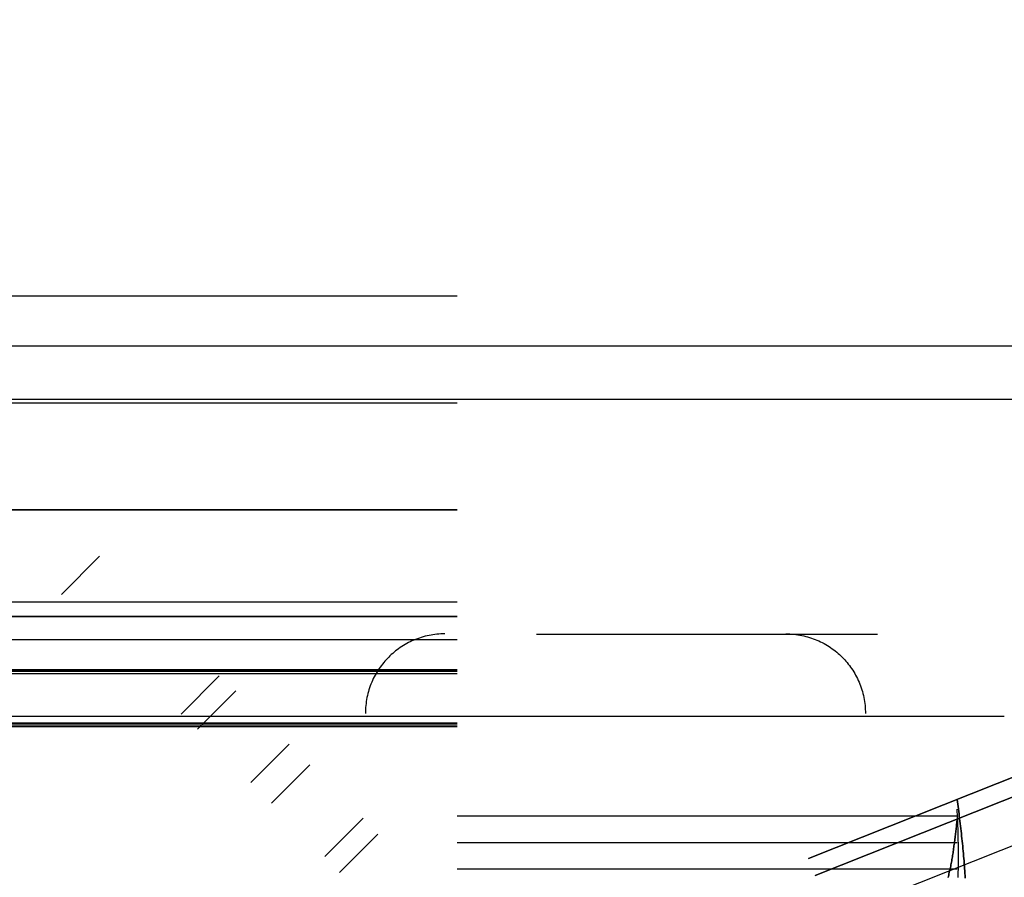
# Model space of a CAD drawing. Header units: millimetres. Extents: x -1030 to 192, y -442 to 180.
# Tile 59 of 256: x -890 to -866, y -353 to -332. Entities that reach past the tile are written whole.
import ezdxf

# ---------------------------------------------------------------- set-up
doc = ezdxf.new("R2010")
doc.units = ezdxf.units.MM
doc.header["$MEASUREMENT"] = 0
doc.layers.add('OVIDIO 120x60x72h', color=7, linetype='Continuous')

msp = doc.modelspace()

# ---------------------------------------------------------------- linework, layer by layer
at = {"layer": 'OVIDIO 120x60x72h', "extrusion": (0, 1, 0)}
for points in [[(917.444, 754.169), (419.111, 754.169)], [(865.689, 717.144), (928.938, 717.144)], [(928.938, 717.144), (865.689, 717.144)], [(928.938, 717.814), (865.689, 717.814)], [(865.689, 717.814), (928.938, 717.814)]]:
    msp.add_lwpolyline(points, dxfattribs=at)
at = {"layer": 'OVIDIO 120x60x72h', "extrusion": (0, 0.894427, -0.447214)}
for points in [[(879.438, 500.059), (879.441, 500.303), (879.449, 500.549), (879.463, 500.797), (879.483, 501.047), (879.508, 501.298), (879.54, 501.551), (879.578, 501.805), (879.622, 502.06), (879.672, 502.316), (879.729, 502.572), (879.793, 502.829), (879.863, 503.085), (879.939, 503.342), (880.023, 503.598), (880.113, 503.853), (880.21, 504.108), (880.314, 504.361), (880.425, 504.613), (880.543, 504.863), (880.667, 505.111), (880.798, 505.357), (880.936, 505.6), (881.08, 505.841), (881.231, 506.078), (881.388, 506.312), (881.552, 506.543), (881.722, 506.769), (881.898, 506.992), (882.08, 507.21), (882.268, 507.424), (882.461, 507.633), (882.66, 507.837), (882.864, 508.036), (883.073, 508.229), (883.286, 508.417), (883.505, 508.599), (883.727, 508.775), (883.954, 508.944), (884.185, 509.108), (884.419, 509.266), (884.656, 509.417), (884.897, 509.561), (885.14, 509.699), (885.386, 509.83), (885.634, 509.954), (885.884, 510.072), (886.136, 510.182), (886.389, 510.286), (886.643, 510.383), (886.899, 510.474), (887.155, 510.557), (887.411, 510.634), (887.668, 510.704), (887.925, 510.768), (888.181, 510.825), (888.436, 510.875), (888.691, 510.919), (888.945, 510.957), (889.198, 510.989), (889.45, 511.014), (889.7, 511.034), (889.948, 511.048), (890.194, 511.056), (890.438, 511.059)], [(890.438, 511.059), (890.194, 511.056), (889.948, 511.048), (889.7, 511.034), (889.45, 511.014), (889.198, 510.989), (888.945, 510.957), (888.691, 510.919), (888.436, 510.875), (888.181, 510.825), (887.925, 510.768), (887.668, 510.704), (887.411, 510.634), (887.155, 510.557), (886.899, 510.474), (886.643, 510.383), (886.389, 510.286), (886.136, 510.182), (885.884, 510.072), (885.634, 509.954), (885.386, 509.83), (885.14, 509.699), (884.897, 509.561), (884.656, 509.417), (884.419, 509.266), (884.185, 509.108), (883.954, 508.944), (883.727, 508.775), (883.505, 508.599), (883.286, 508.417), (883.073, 508.229), (882.864, 508.036), (882.66, 507.837), (882.461, 507.633), (882.268, 507.424), (882.08, 507.21), (881.898, 506.992), (881.722, 506.769), (881.552, 506.543), (881.388, 506.312), (881.231, 506.078), (881.08, 505.841), (880.936, 505.6), (880.798, 505.357), (880.667, 505.111), (880.543, 504.863), (880.425, 504.613), (880.314, 504.361), (880.21, 504.108), (880.113, 503.853), (880.023, 503.598), (879.939, 503.342), (879.863, 503.085), (879.793, 502.829), (879.729, 502.572), (879.672, 502.316), (879.622, 502.06), (879.578, 501.805), (879.54, 501.551), (879.508, 501.298), (879.483, 501.047), (879.463, 500.797), (879.449, 500.549), (879.441, 500.303), (879.438, 500.059)], [(890.438, 511.059), (890.174, 511.055), (889.908, 511.046), (889.642, 511.03), (889.375, 511.007), (889.108, 510.978), (888.841, 510.942), (888.574, 510.9), (888.308, 510.85), (888.042, 510.795), (887.777, 510.732), (887.514, 510.663), (887.251, 510.587), (886.991, 510.505), (886.732, 510.416), (886.476, 510.32), (886.222, 510.219), (885.971, 510.111), (885.723, 509.997), (885.477, 509.877), (885.235, 509.751), (884.997, 509.619), (884.762, 509.481), (884.532, 509.338), (884.305, 509.19), (884.083, 509.037), (883.865, 508.879), (883.652, 508.716), (883.443, 508.548), (883.24, 508.376), (883.041, 508.2), (882.848, 508.02), (882.66, 507.837), (882.476, 507.649), (882.296, 507.455), (882.12, 507.257), (881.948, 507.053), (881.781, 506.845), (881.618, 506.632), (881.46, 506.414), (881.306, 506.192), (881.158, 505.965), (881.015, 505.734), (880.878, 505.5), (880.746, 505.261), (880.62, 505.019), (880.5, 504.774), (880.386, 504.526), (880.278, 504.274), (880.176, 504.021), (880.081, 503.764), (879.992, 503.506), (879.91, 503.245), (879.834, 502.983), (879.765, 502.72), (879.702, 502.455), (879.646, 502.189), (879.597, 501.923), (879.555, 501.656), (879.519, 501.389), (879.49, 501.122), (879.467, 500.855), (879.451, 500.589), (879.441, 500.323), (879.438, 500.059)], [(879.438, 500.059), (879.441, 500.303), (879.449, 500.549), (879.463, 500.797), (879.483, 501.047), (879.508, 501.298), (879.54, 501.551), (879.578, 501.805), (879.622, 502.06), (879.672, 502.316), (879.729, 502.572), (879.793, 502.829), (879.863, 503.085), (879.939, 503.342), (880.023, 503.598), (880.113, 503.853), (880.21, 504.108), (880.314, 504.361), (880.425, 504.613), (880.543, 504.863), (880.667, 505.111), (880.798, 505.357), (880.936, 505.6), (881.08, 505.841), (881.231, 506.078), (881.388, 506.312), (881.552, 506.543), (881.722, 506.769), (881.898, 506.992), (882.08, 507.21), (882.268, 507.424), (882.461, 507.633), (882.66, 507.837), (882.864, 508.036), (883.073, 508.229), (883.286, 508.417), (883.505, 508.599), (883.727, 508.775), (883.954, 508.944), (884.185, 509.108), (884.419, 509.266), (884.656, 509.417), (884.897, 509.561), (885.14, 509.699), (885.386, 509.83), (885.634, 509.954), (885.884, 510.072), (886.136, 510.182), (886.389, 510.286), (886.643, 510.383), (886.899, 510.474), (887.155, 510.557), (887.411, 510.634), (887.668, 510.704), (887.925, 510.768), (888.181, 510.825), (888.436, 510.875), (888.691, 510.919), (888.945, 510.957), (889.198, 510.989), (889.45, 511.014), (889.7, 511.034), (889.948, 511.048), (890.194, 511.056), (890.438, 511.059)], [(890.438, 511.059), (890.194, 511.056), (889.948, 511.048), (889.7, 511.034), (889.45, 511.014), (889.198, 510.989), (888.945, 510.957), (888.691, 510.919), (888.436, 510.875), (888.181, 510.825), (887.925, 510.768), (887.668, 510.704), (887.411, 510.634), (887.155, 510.557), (886.899, 510.474), (886.643, 510.383), (886.389, 510.286), (886.136, 510.182), (885.884, 510.072), (885.634, 509.954), (885.386, 509.83), (885.14, 509.699), (884.897, 509.561), (884.656, 509.417), (884.419, 509.266), (884.185, 509.108), (883.954, 508.944), (883.727, 508.775), (883.505, 508.599), (883.286, 508.417), (883.073, 508.229), (882.864, 508.036), (882.66, 507.837), (882.461, 507.633), (882.268, 507.424), (882.08, 507.21), (881.898, 506.992), (881.722, 506.769), (881.552, 506.543), (881.388, 506.312), (881.231, 506.078), (881.08, 505.841), (880.936, 505.6), (880.798, 505.357), (880.667, 505.111), (880.543, 504.863), (880.425, 504.613), (880.314, 504.361), (880.21, 504.108), (880.113, 503.853), (880.023, 503.598), (879.939, 503.342), (879.863, 503.085), (879.793, 502.829), (879.729, 502.572), (879.672, 502.316), (879.622, 502.06), (879.578, 501.805), (879.54, 501.551), (879.508, 501.298), (879.483, 501.047), (879.463, 500.797), (879.449, 500.549), (879.441, 500.303), (879.438, 500.059)]]:
    msp.add_lwpolyline(points, dxfattribs=at)
at = {"layer": 'OVIDIO 120x60x72h', "extrusion": (1, 0, 0)}
for points in [[(-337.419, 736.488), (-334.736, 735.147)], [(-344.028, 716.562), (-338.214, 728.19)], [(-338.214, 728.19), (-340.898, 729.531)], [(-340.898, 729.531), (-338.214, 728.19)], [(-338.214, 728.19), (-344.028, 716.562)], [(-345.37, 717.233), (-339.556, 728.861)], [(-346.711, 717.904), (-340.898, 729.531)], [(-340.898, 729.531), (-346.711, 717.904)], [(-341.121, 722.376), (-343.805, 723.718)], [(-349.395, 714.773), (-349.315, 714.734), (-349.233, 714.697), (-349.15, 714.661), (-349.066, 714.627), (-348.98, 714.594), (-348.893, 714.564), (-348.804, 714.535), (-348.714, 714.508), (-348.622, 714.482), (-348.53, 714.459), (-348.436, 714.438), (-348.341, 714.419), (-348.245, 714.402), (-348.148, 714.388), (-348.051, 714.376), (-347.952, 714.366), (-347.853, 714.359), (-347.753, 714.354), (-347.653, 714.351), (-347.552, 714.351), (-347.45, 714.354), (-347.349, 714.359), (-347.247, 714.367), (-347.145, 714.378), (-347.044, 714.391), (-346.942, 714.406), (-346.841, 714.425), (-346.74, 714.446), (-346.639, 714.47), (-346.539, 714.496), (-346.44, 714.525), (-346.341, 714.556), (-346.243, 714.59), (-346.146, 714.627), (-346.05, 714.666), (-345.956, 714.707), (-345.862, 714.751), (-345.77, 714.797), (-345.679, 714.845), (-345.59, 714.896), (-345.502, 714.949), (-345.416, 715.003), (-345.332, 715.06), (-345.249, 715.119), (-345.169, 715.179), (-345.09, 715.241), (-345.013, 715.305), (-344.938, 715.371), (-344.865, 715.438), (-344.794, 715.506), (-344.725, 715.576), (-344.658, 715.647), (-344.594, 715.719), (-344.532, 715.792), (-344.471, 715.866), (-344.413, 715.941), (-344.358, 716.017), (-344.304, 716.093), (-344.253, 716.17), (-344.203, 716.248), (-344.156, 716.326), (-344.111, 716.404), (-344.069, 716.483), (-344.028, 716.562)], [(-344.028, 716.562), (-346.711, 717.904)], [(-346.711, 717.904), (-344.028, 716.562)], [(-344.028, 716.562), (-344.069, 716.483), (-344.111, 716.404), (-344.156, 716.326), (-344.203, 716.248), (-344.253, 716.17), (-344.304, 716.093), (-344.358, 716.017), (-344.413, 715.941), (-344.471, 715.866), (-344.532, 715.792), (-344.594, 715.719), (-344.658, 715.647), (-344.725, 715.576), (-344.794, 715.506), (-344.865, 715.438), (-344.938, 715.371), (-345.013, 715.305), (-345.09, 715.241), (-345.169, 715.179), (-345.249, 715.119), (-345.332, 715.06), (-345.416, 715.003), (-345.502, 714.949), (-345.59, 714.896), (-345.679, 714.845), (-345.77, 714.797), (-345.862, 714.751), (-345.956, 714.707), (-346.05, 714.666), (-346.146, 714.627), (-346.243, 714.59), (-346.341, 714.556), (-346.44, 714.525), (-346.539, 714.496), (-346.639, 714.47), (-346.74, 714.446), (-346.841, 714.425), (-346.942, 714.406), (-347.044, 714.391), (-347.145, 714.378), (-347.247, 714.367), (-347.349, 714.359), (-347.45, 714.354), (-347.552, 714.351), (-347.653, 714.351), (-347.753, 714.354), (-347.853, 714.359), (-347.952, 714.366), (-348.051, 714.376), (-348.148, 714.388), (-348.245, 714.402), (-348.341, 714.419), (-348.436, 714.438), (-348.53, 714.459), (-348.622, 714.482), (-348.714, 714.508), (-348.804, 714.535), (-348.893, 714.564), (-348.98, 714.594), (-349.066, 714.627), (-349.15, 714.661), (-349.233, 714.697), (-349.315, 714.734), (-349.395, 714.773)], [(-348.5, 716.562), (-345.402, 715.013)], [(-347.366, 714.358), (-345.817, 717.457)], [(-348.053, 717.457), (-348.033, 717.447), (-348.013, 717.438), (-347.992, 717.429), (-347.971, 717.42), (-347.949, 717.412), (-347.928, 717.404), (-347.905, 717.397), (-347.883, 717.39), (-347.86, 717.384), (-347.837, 717.378), (-347.813, 717.373), (-347.79, 717.368), (-347.766, 717.364), (-347.741, 717.36), (-347.717, 717.357), (-347.692, 717.355), (-347.668, 717.353), (-347.643, 717.352), (-347.617, 717.351), (-347.592, 717.351), (-347.567, 717.352), (-347.542, 717.353), (-347.516, 717.355), (-347.491, 717.358), (-347.465, 717.361), (-347.44, 717.365), (-347.415, 717.369), (-347.389, 717.375), (-347.364, 717.381), (-347.339, 717.387), (-347.314, 717.394), (-347.29, 717.402), (-347.265, 717.411), (-347.241, 717.42), (-347.217, 717.43), (-347.193, 717.44), (-347.17, 717.451), (-347.147, 717.463), (-347.124, 717.475), (-347.102, 717.487), (-347.08, 717.5), (-347.058, 717.514), (-347.037, 717.528), (-347.017, 717.543), (-346.997, 717.558), (-346.977, 717.574), (-346.958, 717.59), (-346.939, 717.606), (-346.921, 717.623), (-346.903, 717.64), (-346.886, 717.657), (-346.869, 717.675), (-346.853, 717.693), (-346.837, 717.711), (-346.822, 717.73), (-346.808, 717.749), (-346.794, 717.767), (-346.78, 717.787), (-346.768, 717.806), (-346.755, 717.825), (-346.743, 717.845), (-346.732, 717.864), (-346.722, 717.884), (-346.711, 717.904)], [(-346.711, 717.904), (-346.722, 717.884), (-346.732, 717.864), (-346.743, 717.845), (-346.755, 717.825), (-346.768, 717.806), (-346.78, 717.787), (-346.794, 717.767), (-346.808, 717.749), (-346.822, 717.73), (-346.837, 717.711), (-346.853, 717.693), (-346.869, 717.675), (-346.886, 717.657), (-346.903, 717.64), (-346.921, 717.623), (-346.939, 717.606), (-346.958, 717.59), (-346.977, 717.574), (-346.997, 717.558), (-347.017, 717.543), (-347.037, 717.528), (-347.058, 717.514), (-347.08, 717.5), (-347.102, 717.487), (-347.124, 717.475), (-347.147, 717.463), (-347.17, 717.451), (-347.193, 717.44), (-347.217, 717.43), (-347.241, 717.42), (-347.265, 717.411), (-347.29, 717.402), (-347.314, 717.394), (-347.339, 717.387), (-347.364, 717.381), (-347.389, 717.375), (-347.415, 717.369), (-347.44, 717.365), (-347.465, 717.361), (-347.491, 717.358), (-347.516, 717.355), (-347.542, 717.353), (-347.567, 717.352), (-347.592, 717.351), (-347.617, 717.351), (-347.643, 717.352), (-347.668, 717.353), (-347.692, 717.355), (-347.717, 717.357), (-347.741, 717.36), (-347.766, 717.364), (-347.79, 717.368), (-347.813, 717.373), (-347.837, 717.378), (-347.86, 717.384), (-347.883, 717.39), (-347.905, 717.397), (-347.928, 717.404), (-347.949, 717.412), (-347.971, 717.42), (-347.992, 717.429), (-348.013, 717.438), (-348.033, 717.447), (-348.053, 717.457)], [(-348.142, 717.501), (-348.053, 717.457)], [(-349.395, 714.773), (-348.053, 717.457)], [(-348.053, 717.457), (-348.142, 717.501)], [(-348.053, 717.457), (-349.395, 714.773)], [(-348.142, 717.501), (-351.72, 719.29)], [(-352.391, 717.949), (-348.724, 716.115)], [(-349.484, 714.818), (-349.395, 714.773)], [(-349.395, 714.773), (-349.484, 714.818)], [(-353.062, 716.607), (-349.484, 714.818)], [(-351.228, 715.69), (-349.887, 718.373)], [(-351.72, 719.29), (-353.062, 716.607)], [(-353.062, 716.607), (-351.72, 719.29)], [(-351.72, 719.29), (-353.062, 716.607)], [(-351.72, 719.29), (-353.062, 716.607)]]:
    msp.add_lwpolyline(points, dxfattribs=at)
at = {"layer": 'OVIDIO 120x60x72h'}
for points in [[(-879.438, -338.662), (-893.648, -338.662)], [(-928.01, -339.904), (-419.111, -339.904)], [(-928.01, -341.245), (-419.111, -341.245)], [(-879.438, -341.345), (-893.648, -341.345)], [(-914.438, -344.028), (-879.438, -344.028)], [(-879.438, -344.028), (-914.438, -344.028)], [(-888.428, -345.194), (-889.39, -346.155)], [(-914.438, -346.341), (-879.438, -346.341)], [(-879.438, -346.711), (-914.438, -346.711)], [(-914.438, -346.711), (-879.438, -346.711)], [(-914.438, -347.29), (-879.438, -347.29)], [(-879.438, -348.053), (-914.438, -348.053)], [(-914.438, -348.053), (-879.438, -348.053)], [(-879.438, -348.098), (-914.438, -348.098)], [(-914.438, -348.142), (-879.438, -348.142)], [(-886.382, -349.163), (-885.42, -348.201)], [(-885.005, -348.582), (-885.967, -349.544)], [(-928.938, -349.216), (-865.689, -349.216)], [(-914.438, -349.395), (-879.438, -349.395)], [(-879.438, -349.395), (-914.438, -349.395)], [(-879.438, -349.439), (-914.438, -349.439)], [(-879.438, -349.484), (-914.438, -349.484)], [(-884.626, -350.884), (-883.665, -349.922)], [(-883.146, -350.441), (-884.108, -351.403)], [(-882.767, -352.743), (-881.805, -351.782)], [(-879.438, -351.72), (-866.871, -351.72)], [(-881.44, -352.182), (-882.401, -353.144)], [(-879.438, -352.391), (-866.871, -352.391)], [(-866.871, -353.062), (-879.438, -353.062)]]:
    msp.add_lwpolyline(points, dxfattribs=at)
at = {"layer": 'OVIDIO 120x60x72h', "extrusion": (0.003049, -0.326394, 0.945229)}
for points in [[(-880.646, -86.505), (-880.69, -86.505), (-880.735, -86.506), (-880.78, -86.508), (-880.826, -86.511), (-880.871, -86.516), (-880.917, -86.522), (-880.964, -86.528), (-881.01, -86.536), (-881.057, -86.546), (-881.103, -86.556), (-881.15, -86.568), (-881.197, -86.581), (-881.244, -86.595), (-881.29, -86.611), (-881.337, -86.628), (-881.383, -86.646), (-881.43, -86.665), (-881.476, -86.686), (-881.521, -86.708), (-881.567, -86.732), (-881.612, -86.757), (-881.656, -86.783), (-881.7, -86.81), (-881.744, -86.839), (-881.786, -86.869), (-881.829, -86.9), (-881.87, -86.932), (-881.911, -86.965), (-881.951, -87), (-881.99, -87.036), (-882.029, -87.072), (-882.066, -87.11), (-882.103, -87.149), (-882.138, -87.189), (-882.173, -87.23), (-882.206, -87.271), (-882.239, -87.314), (-882.27, -87.357), (-882.3, -87.401), (-882.329, -87.446), (-882.357, -87.491), (-882.384, -87.537), (-882.409, -87.584), (-882.434, -87.631), (-882.457, -87.679), (-882.478, -87.726), (-882.499, -87.775), (-882.518, -87.823), (-882.537, -87.872), (-882.554, -87.921), (-882.569, -87.97), (-882.584, -88.019), (-882.597, -88.068), (-882.609, -88.118), (-882.62, -88.167), (-882.629, -88.216), (-882.638, -88.265), (-882.645, -88.314), (-882.652, -88.362), (-882.657, -88.411), (-882.661, -88.459), (-882.664, -88.506), (-882.666, -88.554), (-882.667, -88.601)], [(-882.667, -88.601), (-882.666, -88.554), (-882.664, -88.506), (-882.661, -88.459), (-882.657, -88.411), (-882.652, -88.362), (-882.645, -88.314), (-882.638, -88.265), (-882.629, -88.216), (-882.62, -88.167), (-882.609, -88.118), (-882.597, -88.068), (-882.584, -88.019), (-882.569, -87.97), (-882.554, -87.921), (-882.537, -87.872), (-882.518, -87.823), (-882.499, -87.775), (-882.478, -87.726), (-882.457, -87.679), (-882.434, -87.631), (-882.409, -87.584), (-882.384, -87.537), (-882.357, -87.491), (-882.329, -87.446), (-882.3, -87.401), (-882.27, -87.357), (-882.239, -87.314), (-882.206, -87.271), (-882.173, -87.23), (-882.138, -87.189), (-882.103, -87.149), (-882.066, -87.11), (-882.029, -87.072), (-881.99, -87.036), (-881.951, -87), (-881.911, -86.965), (-881.87, -86.932), (-881.829, -86.9), (-881.786, -86.869), (-881.744, -86.839), (-881.7, -86.81), (-881.656, -86.783), (-881.612, -86.757), (-881.567, -86.732), (-881.521, -86.708), (-881.476, -86.686), (-881.43, -86.665), (-881.383, -86.646), (-881.337, -86.628), (-881.29, -86.611), (-881.244, -86.595), (-881.197, -86.581), (-881.15, -86.568), (-881.103, -86.556), (-881.057, -86.546), (-881.01, -86.536), (-880.964, -86.528), (-880.917, -86.522), (-880.871, -86.516), (-880.826, -86.511), (-880.78, -86.508), (-880.735, -86.506), (-880.69, -86.505), (-880.646, -86.505)], [(-882.661, -88.083), (-882.661, -88.036), (-882.659, -87.988), (-882.656, -87.941), (-882.652, -87.893), (-882.646, -87.844), (-882.64, -87.796), (-882.633, -87.747), (-882.624, -87.698), (-882.615, -87.649), (-882.604, -87.6), (-882.592, -87.551), (-882.579, -87.501), (-882.564, -87.452), (-882.548, -87.403), (-882.531, -87.354), (-882.513, -87.305), (-882.494, -87.257), (-882.473, -87.209), (-882.452, -87.161), (-882.428, -87.113), (-882.404, -87.066), (-882.379, -87.02), (-882.352, -86.974), (-882.324, -86.928), (-882.295, -86.883), (-882.265, -86.839), (-882.233, -86.796), (-882.201, -86.754), (-882.167, -86.712), (-882.133, -86.671), (-882.097, -86.631), (-882.061, -86.592), (-882.023, -86.555), (-881.985, -86.518), (-881.946, -86.482), (-881.906, -86.447), (-881.865, -86.414), (-881.823, -86.382), (-881.781, -86.351), (-881.738, -86.321), (-881.695, -86.292), (-881.651, -86.265), (-881.606, -86.239), (-881.561, -86.214), (-881.516, -86.191), (-881.47, -86.168), (-881.424, -86.148), (-881.378, -86.128), (-881.332, -86.11), (-881.285, -86.093), (-881.238, -86.077), (-881.192, -86.063), (-881.145, -86.05), (-881.098, -86.038), (-881.051, -86.028), (-881.005, -86.018), (-880.958, -86.01), (-880.912, -86.004), (-880.866, -85.998), (-880.82, -85.994), (-880.775, -85.99), (-880.73, -85.988), (-880.685, -85.987), (-880.641, -85.987)], [(-880.641, -85.987), (-880.685, -85.987), (-880.73, -85.988), (-880.775, -85.99), (-880.82, -85.994), (-880.866, -85.998), (-880.912, -86.004), (-880.958, -86.01), (-881.005, -86.018), (-881.051, -86.028), (-881.098, -86.038), (-881.145, -86.05), (-881.192, -86.063), (-881.238, -86.077), (-881.285, -86.093), (-881.332, -86.11), (-881.378, -86.128), (-881.424, -86.148), (-881.47, -86.168), (-881.516, -86.191), (-881.561, -86.214), (-881.606, -86.239), (-881.651, -86.265), (-881.695, -86.292), (-881.738, -86.321), (-881.781, -86.351), (-881.823, -86.382), (-881.865, -86.414), (-881.906, -86.447), (-881.946, -86.482), (-881.985, -86.518), (-882.023, -86.555), (-882.061, -86.592), (-882.097, -86.631), (-882.133, -86.671), (-882.167, -86.712), (-882.201, -86.754), (-882.233, -86.796), (-882.265, -86.839), (-882.295, -86.883), (-882.324, -86.928), (-882.352, -86.974), (-882.379, -87.02), (-882.404, -87.066), (-882.428, -87.113), (-882.452, -87.161), (-882.473, -87.209), (-882.494, -87.257), (-882.513, -87.305), (-882.531, -87.354), (-882.548, -87.403), (-882.564, -87.452), (-882.579, -87.501), (-882.592, -87.551), (-882.604, -87.6), (-882.615, -87.649), (-882.624, -87.698), (-882.633, -87.747), (-882.64, -87.796), (-882.646, -87.844), (-882.652, -87.893), (-882.656, -87.941), (-882.659, -87.988), (-882.661, -88.036), (-882.661, -88.083)], [(-870.097, -88.725), (-870.097, -88.678), (-870.098, -88.631), (-870.1, -88.583), (-870.103, -88.535), (-870.108, -88.487), (-870.113, -88.438), (-870.119, -88.389), (-870.127, -88.34), (-870.135, -88.291), (-870.145, -88.241), (-870.156, -88.192), (-870.169, -88.142), (-870.182, -88.093), (-870.197, -88.043), (-870.213, -87.994), (-870.23, -87.945), (-870.248, -87.896), (-870.268, -87.847), (-870.289, -87.799), (-870.311, -87.751), (-870.334, -87.704), (-870.359, -87.657), (-870.385, -87.61), (-870.412, -87.564), (-870.44, -87.519), (-870.469, -87.474), (-870.5, -87.43), (-870.531, -87.387), (-870.564, -87.345), (-870.598, -87.303), (-870.632, -87.263), (-870.668, -87.223), (-870.705, -87.185), (-870.742, -87.147), (-870.781, -87.111), (-870.82, -87.075), (-870.86, -87.041), (-870.901, -87.008), (-870.943, -86.976), (-870.985, -86.945), (-871.028, -86.916), (-871.072, -86.888), (-871.116, -86.861), (-871.16, -86.835), (-871.205, -86.811), (-871.25, -86.788), (-871.296, -86.766), (-871.341, -86.745), (-871.388, -86.726), (-871.434, -86.708), (-871.48, -86.692), (-871.527, -86.677), (-871.573, -86.663), (-871.62, -86.65), (-871.666, -86.639), (-871.713, -86.629), (-871.759, -86.62), (-871.805, -86.612), (-871.851, -86.605), (-871.897, -86.6), (-871.942, -86.596), (-871.987, -86.593), (-872.032, -86.591), (-872.076, -86.59)], [(-872.076, -86.59), (-872.032, -86.591), (-871.987, -86.593), (-871.942, -86.596), (-871.897, -86.6), (-871.851, -86.605), (-871.805, -86.612), (-871.759, -86.62), (-871.713, -86.629), (-871.666, -86.639), (-871.62, -86.65), (-871.573, -86.663), (-871.527, -86.677), (-871.48, -86.692), (-871.434, -86.708), (-871.388, -86.726), (-871.341, -86.745), (-871.296, -86.766), (-871.25, -86.788), (-871.205, -86.811), (-871.16, -86.835), (-871.116, -86.861), (-871.072, -86.888), (-871.028, -86.916), (-870.985, -86.945), (-870.943, -86.976), (-870.901, -87.008), (-870.86, -87.041), (-870.82, -87.075), (-870.781, -87.111), (-870.742, -87.147), (-870.705, -87.185), (-870.668, -87.223), (-870.632, -87.263), (-870.598, -87.303), (-870.564, -87.345), (-870.531, -87.387), (-870.5, -87.43), (-870.469, -87.474), (-870.44, -87.519), (-870.412, -87.564), (-870.385, -87.61), (-870.359, -87.657), (-870.334, -87.704), (-870.311, -87.751), (-870.289, -87.799), (-870.268, -87.847), (-870.248, -87.896), (-870.23, -87.945), (-870.213, -87.994), (-870.197, -88.043), (-870.182, -88.093), (-870.169, -88.142), (-870.156, -88.192), (-870.145, -88.241), (-870.135, -88.291), (-870.127, -88.34), (-870.119, -88.389), (-870.113, -88.438), (-870.108, -88.487), (-870.103, -88.535), (-870.1, -88.583), (-870.098, -88.631), (-870.097, -88.678), (-870.097, -88.725)], [(-872.071, -86.072), (-872.027, -86.073), (-871.982, -86.075), (-871.937, -86.078), (-871.891, -86.082), (-871.846, -86.087), (-871.8, -86.094), (-871.754, -86.102), (-871.707, -86.111), (-871.661, -86.121), (-871.615, -86.132), (-871.568, -86.145), (-871.522, -86.159), (-871.475, -86.174), (-871.429, -86.191), (-871.382, -86.208), (-871.336, -86.228), (-871.291, -86.248), (-871.245, -86.27), (-871.2, -86.293), (-871.155, -86.317), (-871.11, -86.343), (-871.066, -86.37), (-871.023, -86.398), (-870.98, -86.427), (-870.938, -86.458), (-870.896, -86.49), (-870.855, -86.523), (-870.815, -86.557), (-870.776, -86.593), (-870.737, -86.629), (-870.7, -86.667), (-870.663, -86.705), (-870.627, -86.745), (-870.593, -86.785), (-870.559, -86.827), (-870.526, -86.869), (-870.495, -86.912), (-870.464, -86.956), (-870.435, -87.001), (-870.407, -87.046), (-870.38, -87.092), (-870.354, -87.139), (-870.329, -87.186), (-870.306, -87.233), (-870.284, -87.281), (-870.263, -87.33), (-870.243, -87.378), (-870.225, -87.427), (-870.208, -87.476), (-870.192, -87.525), (-870.177, -87.575), (-870.164, -87.624), (-870.151, -87.674), (-870.14, -87.723), (-870.13, -87.773), (-870.122, -87.822), (-870.114, -87.871), (-870.108, -87.92), (-870.102, -87.969), (-870.098, -88.017), (-870.095, -88.065), (-870.093, -88.113), (-870.092, -88.16), (-870.092, -88.207)], [(-870.092, -88.207), (-870.092, -88.16), (-870.093, -88.113), (-870.095, -88.065), (-870.098, -88.017), (-870.102, -87.969), (-870.108, -87.92), (-870.114, -87.871), (-870.122, -87.822), (-870.13, -87.773), (-870.14, -87.723), (-870.151, -87.674), (-870.164, -87.624), (-870.177, -87.575), (-870.192, -87.525), (-870.208, -87.476), (-870.225, -87.427), (-870.243, -87.378), (-870.263, -87.33), (-870.284, -87.281), (-870.306, -87.233), (-870.329, -87.186), (-870.354, -87.139), (-870.38, -87.092), (-870.407, -87.046), (-870.435, -87.001), (-870.464, -86.956), (-870.495, -86.912), (-870.526, -86.869), (-870.559, -86.827), (-870.593, -86.785), (-870.627, -86.745), (-870.663, -86.705), (-870.7, -86.667), (-870.737, -86.629), (-870.776, -86.593), (-870.815, -86.557), (-870.855, -86.523), (-870.896, -86.49), (-870.938, -86.458), (-870.98, -86.427), (-871.023, -86.398), (-871.066, -86.37), (-871.11, -86.343), (-871.155, -86.317), (-871.2, -86.293), (-871.245, -86.27), (-871.291, -86.248), (-871.336, -86.228), (-871.382, -86.208), (-871.429, -86.191), (-871.475, -86.174), (-871.522, -86.159), (-871.568, -86.145), (-871.615, -86.132), (-871.661, -86.121), (-871.707, -86.111), (-871.754, -86.102), (-871.8, -86.094), (-871.846, -86.087), (-871.891, -86.082), (-871.937, -86.078), (-871.982, -86.075), (-872.027, -86.073), (-872.071, -86.072)], [(-882.676, -89.571), (-882.677, -89.615), (-882.679, -89.66), (-882.682, -89.705), (-882.686, -89.751), (-882.691, -89.796), (-882.697, -89.842), (-882.705, -89.888), (-882.713, -89.934), (-882.723, -89.981), (-882.734, -90.027), (-882.746, -90.074), (-882.759, -90.12), (-882.773, -90.167), (-882.789, -90.213), (-882.806, -90.26), (-882.824, -90.306), (-882.843, -90.352), (-882.864, -90.397), (-882.886, -90.442), (-882.909, -90.487), (-882.933, -90.532), (-882.959, -90.576), (-882.985, -90.619), (-883.013, -90.662), (-883.042, -90.704), (-883.072, -90.746), (-883.104, -90.787), (-883.136, -90.827), (-883.169, -90.866), (-883.204, -90.905), (-883.24, -90.943), (-883.276, -90.979), (-883.313, -91.015), (-883.352, -91.05), (-883.391, -91.084), (-883.431, -91.116), (-883.472, -91.148), (-883.513, -91.178), (-883.556, -91.208), (-883.598, -91.236), (-883.642, -91.263), (-883.686, -91.289), (-883.73, -91.313), (-883.775, -91.337), (-883.821, -91.359), (-883.866, -91.38), (-883.912, -91.399), (-883.958, -91.418), (-884.005, -91.435), (-884.051, -91.451), (-884.098, -91.466), (-884.145, -91.479), (-884.192, -91.492), (-884.238, -91.503), (-884.285, -91.513), (-884.332, -91.521), (-884.378, -91.529), (-884.424, -91.535), (-884.47, -91.54), (-884.516, -91.545), (-884.562, -91.548), (-884.607, -91.55), (-884.652, -91.551), (-884.696, -91.551)], [(-884.696, -91.551), (-884.652, -91.551), (-884.607, -91.55), (-884.562, -91.548), (-884.516, -91.545), (-884.47, -91.54), (-884.424, -91.535), (-884.378, -91.529), (-884.332, -91.521), (-884.285, -91.513), (-884.238, -91.503), (-884.192, -91.492), (-884.145, -91.479), (-884.098, -91.466), (-884.051, -91.451), (-884.005, -91.435), (-883.958, -91.418), (-883.912, -91.399), (-883.866, -91.38), (-883.821, -91.359), (-883.775, -91.337), (-883.73, -91.313), (-883.686, -91.289), (-883.642, -91.263), (-883.598, -91.236), (-883.556, -91.208), (-883.513, -91.178), (-883.472, -91.148), (-883.431, -91.116), (-883.391, -91.084), (-883.352, -91.05), (-883.313, -91.015), (-883.276, -90.979), (-883.24, -90.943), (-883.204, -90.905), (-883.169, -90.866), (-883.136, -90.827), (-883.104, -90.787), (-883.072, -90.746), (-883.042, -90.704), (-883.013, -90.662), (-882.985, -90.619), (-882.959, -90.576), (-882.933, -90.532), (-882.909, -90.487), (-882.886, -90.442), (-882.864, -90.397), (-882.843, -90.352), (-882.824, -90.306), (-882.806, -90.26), (-882.789, -90.213), (-882.773, -90.167), (-882.759, -90.12), (-882.746, -90.074), (-882.734, -90.027), (-882.723, -89.981), (-882.713, -89.934), (-882.705, -89.888), (-882.697, -89.842), (-882.691, -89.796), (-882.686, -89.751), (-882.682, -89.705), (-882.679, -89.66), (-882.677, -89.615), (-882.676, -89.571)], [(-884.696, -91.551), (-884.646, -91.551), (-884.596, -91.549), (-884.545, -91.547), (-884.495, -91.543), (-884.445, -91.538), (-884.395, -91.531), (-884.345, -91.524), (-884.296, -91.515), (-884.246, -91.504), (-884.197, -91.493), (-884.149, -91.48), (-884.101, -91.466), (-884.053, -91.451), (-884.005, -91.435), (-883.959, -91.418), (-883.912, -91.4), (-883.867, -91.38), (-883.822, -91.359), (-883.777, -91.338), (-883.734, -91.315), (-883.691, -91.292), (-883.649, -91.267), (-883.608, -91.242), (-883.567, -91.216), (-883.528, -91.188), (-883.489, -91.161), (-883.451, -91.132), (-883.414, -91.103), (-883.378, -91.073), (-883.343, -91.042), (-883.309, -91.011), (-883.276, -90.979), (-883.244, -90.947), (-883.212, -90.913), (-883.18, -90.879), (-883.15, -90.844), (-883.12, -90.807), (-883.09, -90.77), (-883.062, -90.732), (-883.034, -90.693), (-883.007, -90.653), (-882.981, -90.612), (-882.955, -90.571), (-882.931, -90.528), (-882.908, -90.485), (-882.885, -90.441), (-882.864, -90.397), (-882.843, -90.351), (-882.824, -90.306), (-882.806, -90.259), (-882.789, -90.212), (-882.773, -90.165), (-882.758, -90.117), (-882.744, -90.068), (-882.732, -90.019), (-882.721, -89.97), (-882.711, -89.921), (-882.702, -89.871), (-882.694, -89.821), (-882.688, -89.771), (-882.683, -89.721), (-882.68, -89.671), (-882.677, -89.621), (-882.676, -89.571)], [(-884.696, -91.551), (-884.652, -91.551), (-884.607, -91.55), (-884.562, -91.548), (-884.516, -91.545), (-884.47, -91.54), (-884.424, -91.535), (-884.378, -91.529), (-884.332, -91.521), (-884.285, -91.513), (-884.238, -91.503), (-884.192, -91.492), (-884.145, -91.479), (-884.098, -91.466), (-884.051, -91.451), (-884.005, -91.435), (-883.958, -91.418), (-883.912, -91.399), (-883.866, -91.38), (-883.821, -91.359), (-883.775, -91.337), (-883.73, -91.313), (-883.686, -91.289), (-883.642, -91.263), (-883.598, -91.236), (-883.556, -91.208), (-883.513, -91.178), (-883.472, -91.148), (-883.431, -91.116), (-883.391, -91.084), (-883.352, -91.05), (-883.313, -91.015), (-883.276, -90.979), (-883.24, -90.943), (-883.204, -90.905), (-883.169, -90.866), (-883.136, -90.827), (-883.104, -90.787), (-883.072, -90.746), (-883.042, -90.704), (-883.013, -90.662), (-882.985, -90.619), (-882.959, -90.576), (-882.933, -90.532), (-882.909, -90.487), (-882.886, -90.442), (-882.864, -90.397), (-882.843, -90.352), (-882.824, -90.306), (-882.806, -90.26), (-882.789, -90.213), (-882.773, -90.167), (-882.759, -90.12), (-882.746, -90.074), (-882.734, -90.027), (-882.723, -89.981), (-882.713, -89.934), (-882.705, -89.888), (-882.697, -89.842), (-882.691, -89.796), (-882.686, -89.751), (-882.682, -89.705), (-882.679, -89.66), (-882.677, -89.615), (-882.676, -89.571)], [(-882.676, -89.571), (-882.677, -89.615), (-882.679, -89.66), (-882.682, -89.705), (-882.686, -89.751), (-882.691, -89.796), (-882.697, -89.842), (-882.705, -89.888), (-882.713, -89.934), (-882.723, -89.981), (-882.734, -90.027), (-882.746, -90.074), (-882.759, -90.12), (-882.773, -90.167), (-882.789, -90.213), (-882.806, -90.26), (-882.824, -90.306), (-882.843, -90.352), (-882.864, -90.397), (-882.886, -90.442), (-882.909, -90.487), (-882.933, -90.532), (-882.959, -90.576), (-882.985, -90.619), (-883.013, -90.662), (-883.042, -90.704), (-883.072, -90.746), (-883.104, -90.787), (-883.136, -90.827), (-883.169, -90.866), (-883.204, -90.905), (-883.24, -90.943), (-883.276, -90.979), (-883.313, -91.015), (-883.352, -91.05), (-883.391, -91.084), (-883.431, -91.116), (-883.472, -91.148), (-883.513, -91.178), (-883.556, -91.208), (-883.598, -91.236), (-883.642, -91.263), (-883.686, -91.289), (-883.73, -91.313), (-883.775, -91.337), (-883.821, -91.359), (-883.866, -91.38), (-883.912, -91.399), (-883.958, -91.418), (-884.005, -91.435), (-884.051, -91.451), (-884.098, -91.466), (-884.145, -91.479), (-884.192, -91.492), (-884.238, -91.503), (-884.285, -91.513), (-884.332, -91.521), (-884.378, -91.529), (-884.424, -91.535), (-884.47, -91.54), (-884.516, -91.545), (-884.562, -91.548), (-884.607, -91.55), (-884.652, -91.551), (-884.696, -91.551)]]:
    msp.add_lwpolyline(points, dxfattribs=at)
at = {"layer": 'OVIDIO 120x60x72h', "extrusion": (0.003235, -1.55701e-05, 0.999995)}
for points in [[(-879.754, -347.146), (-879.804, -347.147), (-879.854, -347.149), (-879.905, -347.152), (-879.955, -347.156), (-880.005, -347.162), (-880.055, -347.169), (-880.104, -347.177), (-880.154, -347.187), (-880.203, -347.197), (-880.252, -347.209), (-880.301, -347.223), (-880.349, -347.237), (-880.396, -347.252), (-880.444, -347.269), (-880.49, -347.287), (-880.536, -347.306), (-880.582, -347.326), (-880.627, -347.347), (-880.671, -347.369), (-880.714, -347.392), (-880.757, -347.416), (-880.798, -347.441), (-880.839, -347.466), (-880.88, -347.493), (-880.919, -347.52), (-880.957, -347.549), (-880.995, -347.578), (-881.031, -347.607), (-881.067, -347.638), (-881.102, -347.669), (-881.136, -347.7), (-881.168, -347.732), (-881.2, -347.765), (-881.232, -347.799), (-881.263, -347.833), (-881.293, -347.869), (-881.323, -347.906), (-881.352, -347.943), (-881.38, -347.982), (-881.408, -348.021), (-881.434, -348.061), (-881.46, -348.102), (-881.485, -348.144), (-881.509, -348.187), (-881.532, -348.23), (-881.554, -348.274), (-881.575, -348.319), (-881.595, -348.364), (-881.614, -348.41), (-881.632, -348.457), (-881.648, -348.504), (-881.664, -348.552), (-881.678, -348.6), (-881.691, -348.648), (-881.703, -348.697), (-881.714, -348.747), (-881.723, -348.796), (-881.732, -348.846), (-881.738, -348.896), (-881.744, -348.946), (-881.749, -348.996), (-881.752, -349.046), (-881.754, -349.096), (-881.754, -349.146)], [(-871.184, -347.147), (-871.134, -347.147), (-871.084, -347.149), (-871.034, -347.152), (-870.984, -347.157), (-870.934, -347.162), (-870.884, -347.169), (-870.834, -347.178), (-870.784, -347.187), (-870.735, -347.198), (-870.686, -347.21), (-870.638, -347.223), (-870.59, -347.237), (-870.542, -347.253), (-870.495, -347.269), (-870.448, -347.287), (-870.402, -347.306), (-870.357, -347.326), (-870.312, -347.347), (-870.268, -347.369), (-870.224, -347.392), (-870.182, -347.416), (-870.14, -347.441), (-870.099, -347.467), (-870.059, -347.493), (-870.02, -347.521), (-869.981, -347.549), (-869.944, -347.578), (-869.907, -347.608), (-869.871, -347.638), (-869.837, -347.669), (-869.803, -347.7), (-869.77, -347.732), (-869.738, -347.765), (-869.706, -347.799), (-869.675, -347.834), (-869.645, -347.869), (-869.616, -347.906), (-869.587, -347.944), (-869.558, -347.982), (-869.531, -348.021), (-869.504, -348.062), (-869.478, -348.103), (-869.454, -348.144), (-869.43, -348.187), (-869.407, -348.23), (-869.384, -348.274), (-869.363, -348.319), (-869.343, -348.365), (-869.325, -348.411), (-869.307, -348.457), (-869.29, -348.504), (-869.275, -348.552), (-869.26, -348.6), (-869.247, -348.649), (-869.235, -348.698), (-869.225, -348.747), (-869.215, -348.796), (-869.207, -348.846), (-869.2, -348.896), (-869.194, -348.946), (-869.19, -348.996), (-869.187, -349.046), (-869.185, -349.097), (-869.184, -349.147)]]:
    msp.add_lwpolyline(points, dxfattribs=at)
at = {"layer": 'OVIDIO 120x60x72h', "extrusion": (2.56846e-05, 1, -8.30777e-08)}
for points in [[(868.862, 716.49), (877.432, 716.517)], [(877.432, 716.517), (868.862, 716.49)], [(877.427, 718.104), (868.857, 718.076)], [(868.857, 718.076), (877.427, 718.104)], [(881.438, 714.87), (912.437, 714.97)], [(912.437, 714.97), (881.438, 714.87)], [(881.435, 715.579), (912.435, 715.679)], [(912.433, 716.388), (881.433, 716.288)], [(881.433, 716.288), (912.433, 716.388)]]:
    msp.add_lwpolyline(points, dxfattribs=at)
at = {"layer": 'OVIDIO 120x60x72h', "extrusion": (5.03619e-08, 1, 1.55701e-05)}
for points in [[(877.441, 716.523), (877.436, 718.11)], [(877.436, 718.11), (877.441, 716.523)]]:
    msp.add_lwpolyline(points, dxfattribs=at)
at = {"layer": 'OVIDIO 120x60x72h', "extrusion": (1.53093e-05, 0, 1)}
msp.add_lwpolyline([(-877.45, -347.158), (-868.88, -347.158)], dxfattribs=at)
at = {"layer": 'OVIDIO 120x60x72h', "extrusion": (1, 0, -1.53089e-05)}
msp.add_lwpolyline([(-347.158, 718.077), (-347.158, 716.49)], dxfattribs=at)
at = {"layer": 'OVIDIO 120x60x72h', "extrusion": (5.03619e-08, 1, 1.557e-05)}
for points in [[(868.866, 718.082), (868.871, 716.495)], [(868.871, 716.495), (868.866, 718.082)], [(866.868, 717.385), (866.874, 715.798)], [(866.874, 715.798), (866.868, 717.385)]]:
    msp.add_lwpolyline(points, dxfattribs=at)
at = {"layer": 'OVIDIO 120x60x72h', "extrusion": (5.03618e-08, 1, 1.557e-05)}
for points in [[(878.856, 716.325), (878.851, 717.912)], [(867.453, 717.875), (867.458, 716.288)], [(879.438, 717.426), (879.443, 715.839)], [(879.443, 715.839), (879.438, 717.426)]]:
    msp.add_lwpolyline(points, dxfattribs=at)
at = {"layer": 'OVIDIO 120x60x72h', "extrusion": (0.999999, -0.001021, -0.000352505)}
for points in [[(-350.055, 715.523), (-350.972, 715.207)], [(-350.972, 715.207), (-350.055, 715.523)], [(-350.055, 716.317), (-351.217, 715.915)], [(-351.462, 716.624), (-350.055, 717.11)], [(-350.055, 717.11), (-351.462, 716.624)], [(-352.193, 714.745), (-350.043, 715.487)], [(-350.043, 715.487), (-352.193, 714.745)], [(-352.437, 715.454), (-350.043, 716.28)], [(-350.043, 717.074), (-352.682, 716.162)], [(-352.682, 716.162), (-350.043, 717.074)]]:
    msp.add_lwpolyline(points, dxfattribs=at)
at = {"layer": 'OVIDIO 120x60x72h', "extrusion": (0.999995, 0.000995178, -0.002882)}
for points in [[(-348.496, 713.221), (-348.986, 714.639)], [(-349.689, 714.396), (-349.199, 712.978)], [(-349.199, 712.978), (-349.689, 714.396)], [(-349.125, 713.004), (-349.615, 714.421)], [(-350.535, 712.517), (-351.025, 713.934)], [(-350.935, 713.966), (-350.445, 712.548)], [(-350.445, 712.548), (-350.935, 713.966)], [(-351.088, 712.326), (-351.577, 713.744)], [(-351.577, 713.744), (-351.088, 712.326)]]:
    msp.add_lwpolyline(points, dxfattribs=at)
at = {"layer": 'OVIDIO 120x60x72h', "extrusion": (-0.114881, -0.045678, 0.992329)}
for points in [[(6.162, -946.616), (6.162, -839.76)], [(6.162, -839.76), (6.162, -946.616)], [(6.618, -839.76), (6.618, -946.616)], [(6.618, -946.616), (6.618, -839.76)], [(7.763, -840.413), (7.763, -949.328)]]:
    msp.add_lwpolyline(points, dxfattribs=at)
at = {"layer": 'OVIDIO 120x60x72h'}
for points in [[(-866.67, -353.287, 715.013), (-866.674, -353.227, 714.995), (-866.678, -353.166, 714.979), (-866.682, -353.104, 714.964), (-866.686, -353.043, 714.95), (-866.69, -352.981, 714.937), (-866.695, -352.919, 714.925), (-866.7, -352.857, 714.915), (-866.705, -352.795, 714.906), (-866.711, -352.732, 714.898), (-866.717, -352.669, 714.891), (-866.722, -352.607, 714.885), (-866.729, -352.544, 714.881), (-866.735, -352.481, 714.878), (-866.741, -352.418, 714.876), (-866.748, -352.355, 714.875), (-866.755, -352.292, 714.876), (-866.761, -352.229, 714.877), (-866.768, -352.167, 714.88), (-866.776, -352.104, 714.885), (-866.783, -352.041, 714.89), (-866.79, -351.979, 714.897), (-866.798, -351.917, 714.905), (-866.805, -351.855, 714.914), (-866.813, -351.793, 714.924), (-866.821, -351.731, 714.936), (-866.828, -351.67, 714.949), (-866.836, -351.609, 714.962), (-866.844, -351.548, 714.978), (-866.852, -351.487, 714.994), (-866.86, -351.427, 715.011), (-866.868, -351.367, 715.03), (-866.876, -351.308, 715.05)], [(-866.876, -351.308, 715.05), (-866.868, -351.367, 715.03), (-866.86, -351.427, 715.011), (-866.852, -351.487, 714.994), (-866.844, -351.548, 714.978), (-866.836, -351.609, 714.962), (-866.828, -351.67, 714.949), (-866.821, -351.731, 714.936), (-866.813, -351.793, 714.924), (-866.805, -351.855, 714.914), (-866.798, -351.917, 714.905), (-866.79, -351.979, 714.897), (-866.783, -352.041, 714.89), (-866.776, -352.104, 714.885), (-866.768, -352.167, 714.88), (-866.761, -352.229, 714.877), (-866.755, -352.292, 714.876), (-866.748, -352.355, 714.875), (-866.741, -352.418, 714.876), (-866.735, -352.481, 714.878), (-866.729, -352.544, 714.881), (-866.722, -352.607, 714.885), (-866.717, -352.669, 714.891), (-866.711, -352.732, 714.898), (-866.705, -352.795, 714.906), (-866.7, -352.857, 714.915), (-866.695, -352.919, 714.925), (-866.69, -352.981, 714.937), (-866.686, -353.043, 714.95), (-866.682, -353.104, 714.964), (-866.678, -353.166, 714.979), (-866.674, -353.227, 714.995), (-866.67, -353.287, 715.013)], [(-866.852, -353.273, 715.773), (-866.848, -353.204, 715.75), (-866.846, -353.134, 715.729), (-866.844, -353.063, 715.709), (-866.842, -352.992, 715.691), (-866.841, -352.921, 715.676), (-866.84, -352.849, 715.662), (-866.84, -352.777, 715.65), (-866.84, -352.705, 715.64), (-866.84, -352.632, 715.632), (-866.841, -352.559, 715.626), (-866.842, -352.486, 715.622), (-866.843, -352.413, 715.62), (-866.845, -352.34, 715.62), (-866.846, -352.267, 715.622), (-866.848, -352.194, 715.626), (-866.851, -352.121, 715.633), (-866.853, -352.049, 715.641), (-866.856, -351.976, 715.651), (-866.858, -351.904, 715.663), (-866.861, -351.833, 715.678), (-866.864, -351.762, 715.694), (-866.867, -351.691, 715.713), (-866.871, -351.621, 715.733), (-866.874, -351.552, 715.756)], [(-867.103, -353.271, 716.552), (-867.095, -353.241, 716.538), (-867.087, -353.21, 716.524), (-867.08, -353.178, 716.511), (-867.072, -353.147, 716.498), (-867.065, -353.115, 716.486), (-867.058, -353.083, 716.474), (-867.051, -353.051, 716.463), (-867.044, -353.018, 716.453), (-867.037, -352.986, 716.443), (-867.03, -352.953, 716.433), (-867.024, -352.92, 716.424), (-867.018, -352.886, 716.416), (-867.012, -352.853, 716.408), (-867.006, -352.819, 716.401), (-867, -352.786, 716.395), (-866.994, -352.752, 716.389), (-866.989, -352.718, 716.383), (-866.984, -352.684, 716.378), (-866.978, -352.649, 716.374), (-866.973, -352.615, 716.371), (-866.968, -352.581, 716.368), (-866.963, -352.546, 716.365), (-866.958, -352.512, 716.364), (-866.954, -352.477, 716.362), (-866.949, -352.443, 716.362), (-866.944, -352.408, 716.362), (-866.94, -352.374, 716.363), (-866.935, -352.339, 716.364), (-866.931, -352.305, 716.366), (-866.927, -352.27, 716.368), (-866.923, -352.236, 716.372), (-866.918, -352.201, 716.375), (-866.914, -352.167, 716.38), (-866.91, -352.133, 716.385), (-866.906, -352.099, 716.39), (-866.902, -352.065, 716.397), (-866.898, -352.031, 716.403), (-866.894, -351.997, 716.411), (-866.891, -351.963, 716.419), (-866.887, -351.93, 716.428), (-866.883, -351.896, 716.437), (-866.879, -351.863, 716.447), (-866.875, -351.83, 716.457), (-866.871, -351.798, 716.468)], [(-866.871, -351.798, 716.468), (-866.875, -351.83, 716.457), (-866.879, -351.863, 716.447), (-866.883, -351.896, 716.437), (-866.887, -351.93, 716.428), (-866.891, -351.963, 716.419), (-866.894, -351.997, 716.411), (-866.898, -352.031, 716.403), (-866.902, -352.065, 716.397), (-866.906, -352.099, 716.39), (-866.91, -352.133, 716.385), (-866.914, -352.167, 716.38), (-866.918, -352.201, 716.375), (-866.923, -352.236, 716.372), (-866.927, -352.27, 716.368), (-866.931, -352.305, 716.366), (-866.935, -352.339, 716.364), (-866.94, -352.374, 716.363), (-866.944, -352.408, 716.362), (-866.949, -352.443, 716.362), (-866.954, -352.477, 716.362), (-866.958, -352.512, 716.364), (-866.963, -352.546, 716.365), (-866.968, -352.581, 716.368), (-866.973, -352.615, 716.371), (-866.978, -352.649, 716.374), (-866.984, -352.684, 716.378), (-866.989, -352.718, 716.383), (-866.994, -352.752, 716.389), (-867, -352.786, 716.395), (-867.006, -352.819, 716.401), (-867.012, -352.853, 716.408), (-867.018, -352.886, 716.416), (-867.024, -352.92, 716.424), (-867.03, -352.953, 716.433), (-867.037, -352.986, 716.443), (-867.044, -353.018, 716.453), (-867.051, -353.051, 716.463), (-867.058, -353.083, 716.474), (-867.065, -353.115, 716.486), (-867.072, -353.147, 716.498), (-867.08, -353.178, 716.511), (-867.087, -353.21, 716.524), (-867.095, -353.241, 716.538), (-867.103, -353.271, 716.552)]]:
    msp.add_polyline3d(points, dxfattribs=at)

doc.saveas('drawing.dxf')
